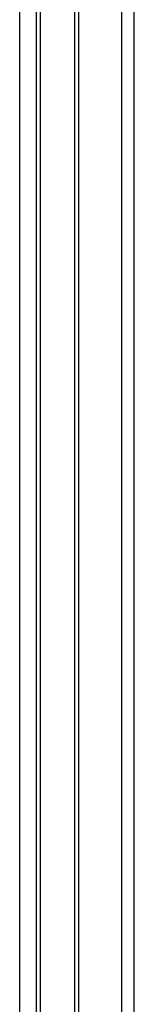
# Model space of a CAD drawing. Header units: inches. Extents: x 18 to 229, y 20 to 132.
# Tile 85 of 115: x 222.26 to 223.52, y 65.23 to 76.1. Entities that reach past the tile are written whole.
import ezdxf

# ---------------------------------------------------------------- set-up
doc = ezdxf.new("R2010")
doc.units = ezdxf.units.IN
doc.header["$MEASUREMENT"] = 0
doc.layers.add('Visible Edges(ANSI)', color=7, linetype='Continuous', lineweight=25)
doc.layers.add('Visible Tangent Edges(ANSI)', color=7, linetype='Continuous', lineweight=25)

msp = doc.modelspace()

# ---------------------------------------------------------------- linework, layer by layer
at = {"layer": 'Visible Edges(ANSI)'}
for p, q in [((222.44, 106.52), (222.44, 58.626)), ((222.488, 58.653), (222.488, 106.548))]:
    msp.add_line(p, q, dxfattribs=at)
at = {"layer": 'Visible Tangent Edges(ANSI)'}
for p, q in [((223.379, 107.223), (223.379, 58.332)), ((223.519, 58.332), (223.519, 107.223)), ((222.863, 106.898), (222.863, 59.201)), ((222.907, 106.862), (222.907, 59.238)), ((222.259, 58.778), (222.259, 106.576))]:
    msp.add_line(p, q, dxfattribs=at)

doc.saveas('drawing.dxf')
